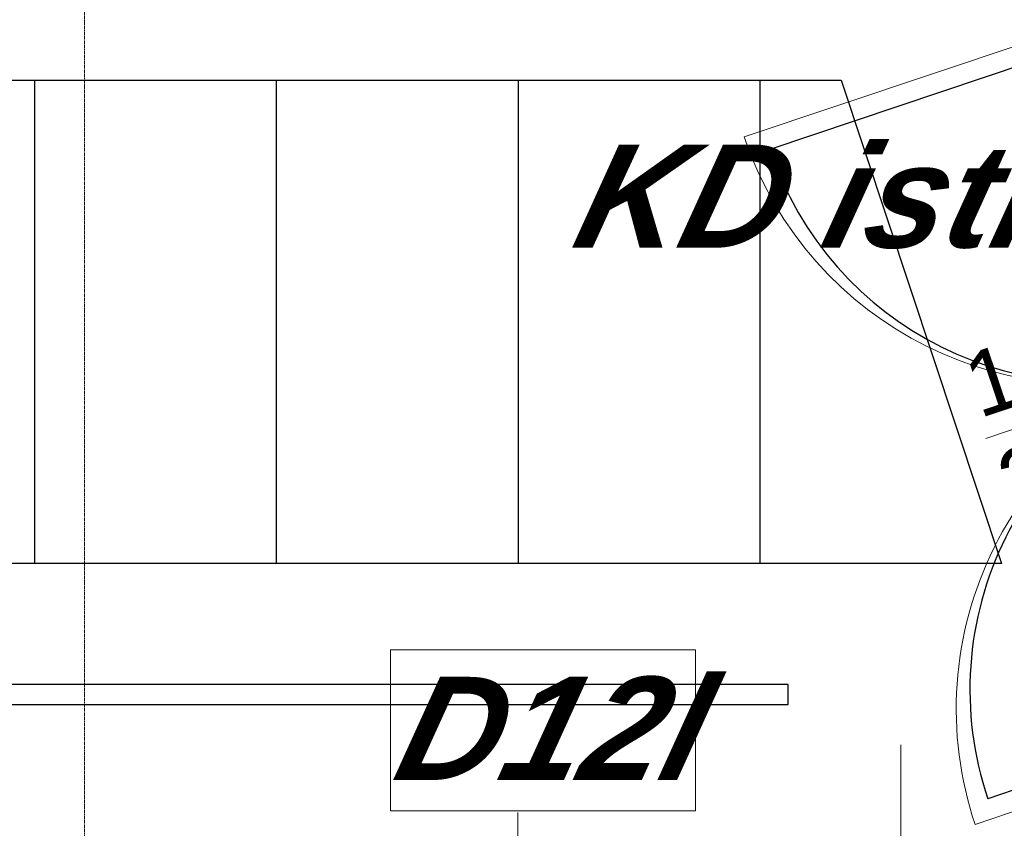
# Model space of a CAD drawing. Header units: millimetres. Extents: x -8838 to 31257, y -6224 to 3754.
# Tile 180 of 185: x 2144 to 2388, y -864 to -663. Entities that reach past the tile are written whole.
import ezdxf
from ezdxf.enums import TextEntityAlignment as Align

# ---------------------------------------------------------------- set-up
doc = ezdxf.new("R2010")
doc.units = ezdxf.units.MM
doc.header["$LTSCALE"] = 10
doc.header["$MEASUREMENT"] = 0
for name, pattern in [('rzut 2 pietra$0$ArchiTECH.PC 5. Line Type', [0.0053, 0.003, -0.001, 0.0003, -0.001]), ('rzut 2 pietra$0$ArchiTECH.PC Solid Line Type', [0]), ('SUFIT_2 PIETRO$0$ArchiTECH.PC Solid Line Type', [0])]:
    doc.linetypes.add(name, pattern=pattern)
doc.layers.add('IS_ARCH', color=254, linetype='CONTINUOUS', lineweight=18)
for name, color, linetype in [('SUFIT_2 PIETRO$0$INWENTARYZACJA', 254, 'CONTINUOUS'), ('SUFIT_2 PIETRO$0$OŚWIETLENIE_KULAB', 254, 'CONTINUOUS'), ('SUFIT_2 PIETRO$0$SUFIT NOWY 39', 254, 'CONTINUOUS'), ('SUFIT_2 PIETRO$0$TYP SUFITÓW_NOWYCH', 254, 'CONTINUOUS')]:
    doc.layers.add(name, color=color, linetype=linetype)
doc.styles.add('rzut 2 pietra$0$ArchiTECHStyle1', font='arial.ttf', dxfattribs={"height": 0.16})
doc.styles.add('rzut 2 pietra$0$ArchiTECHStyle4', font='arialbi.ttf', dxfattribs={"oblique": 15, "height": 0.256})

msp = doc.modelspace()

# ---------------------------------------------------------------- linework, layer by layer
at = {"layer": 'IS_ARCH', "linetype": 'rzut 2 pietra$0$ArchiTECH.PC 5. Line Type'}
msp.add_line((2160, 773.48), (2160, -2117.32), dxfattribs=at)
at = {"layer": 'IS_ARCH', "linetype": 'rzut 2 pietra$0$ArchiTECH.PC Solid Line Type'}
for p, q in [((2409.03, -663.49), (2323.71, -692.13)), ((2521.1, -720.81), (2383.63, -766.95)), ((2235.95, -859.42), (2235.95, -819.42)), ((2235.95, -819.42), (2311.6, -819.42)), ((2311.6, -819.42), (2311.6, -859.42)), ((2466.31, -834.14), (2380.98, -862.77)), ((2362.53, -843.04), (2362.53, -979.79)), ((2311.6, -859.42), (2235.95, -859.42)), ((2267.51, -859.78), (2267.51, -922.63))]:
    msp.add_line(p, q, dxfattribs=at)
for centre, start, end in [((2409.03, -663.49), 198.5524, 288.5524), ((2466.31, -834.14), 108.5524, 198.5524)]:
    msp.add_arc(centre, 90, start, end, dxfattribs=at)
at = {"layer": 'SUFIT_2 PIETRO$0$INWENTARYZACJA', "linetype": 'SUFIT_2 PIETRO$0$ArchiTECH.PC Solid Line Type'}
for p, q in [((2410.61, -668.19), (2330.03, -695.23)), ((2464.7, -829.35), (2384.12, -856.4))]:
    msp.add_line(p, q, dxfattribs=at)
for centre, start, end in [((2410.61, -668.19), 198.5524, 288.5524), ((2464.7, -829.35), 108.5524, 198.5524)]:
    msp.add_arc(centre, 85, start, end, dxfattribs=at)
at = {"layer": 'SUFIT_2 PIETRO$0$OŚWIETLENIE_KULAB', "linetype": 'SUFIT_2 PIETRO$0$ArchiTECH.PC Solid Line Type'}
for p, q in [((2334.6, -828.05), (1503.4, -828.05)), ((2334.6, -828.05), (1503.4, -828.05)), ((2334.6, -833.05), (2334.6, -828.05)), ((2334.6, -833.05), (2334.6, -828.05)), ((1503.4, -833.05), (2334.6, -833.05)), ((1503.4, -833.05), (2334.6, -833.05))]:
    msp.add_line(p, q, dxfattribs=at)
at = {"layer": 'SUFIT_2 PIETRO$0$SUFIT NOWY 39', "linetype": 'SUFIT_2 PIETRO$0$ArchiTECH.PC Solid Line Type'}
for p, q in [((1487.55, -678), (2347.73, -678)), ((1487.55, -678), (2347.73, -678)), ((2147.59, -678), (2147.59, -798)), ((2207.59, -678), (2207.59, -798)), ((2267.59, -678), (2267.59, -798)), ((2327.59, -678), (2327.59, -798)), ((2347.73, -678), (2387.55, -798)), ((2387.55, -798), (1487.55, -798))]:
    msp.add_line(p, q, dxfattribs=at)
at = {"layer": 'SUFIT_2 PIETRO$0$TYP SUFITÓW_NOWYCH', "linetype": 'SUFIT_2 PIETRO$0$ArchiTECH.PC Solid Line Type'}
for p, q in [((1487.55, -678), (2347.73, -678)), ((2347.73, -678), (2387.55, -798)), ((2347.73, -798), (1487.55, -798)), ((2387.55, -798), (2347.73, -798))]:
    msp.add_line(p, q, dxfattribs=at)

# ---------------------------------------------------------------- texts
at = {"layer": 'IS_ARCH', "style": 'rzut 2 pietra$0$ArchiTECHStyle4', "oblique": 15}
for s, p in [('KD istn', (2280.36, -727.3)), ('D12l', (2235.95, -859.42))]:
    msp.add_text(s, height=25.6, dxfattribs=at).set_placement(p, align=Align.BOTTOM_LEFT)
at = {"layer": 'IS_ARCH', "style": 'rzut 2 pietra$0$ArchiTECHStyle1'}
for s, p in [('180', (2383.52, -766.6)), ('200', (2391.72, -790.99))]:
    msp.add_text(s, height=16, rotation=18.6, dxfattribs=at).set_placement(p, align=Align.BOTTOM_LEFT)

doc.saveas('drawing.dxf')
